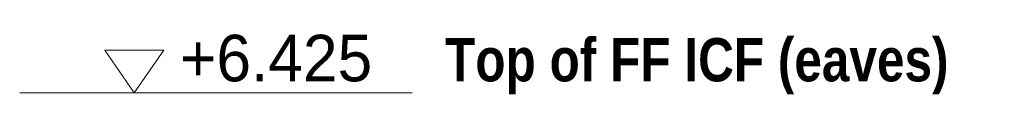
# Model space of a CAD drawing. Header units: millimetres. Extents: x -2200 to 20713, y -2973 to 10107.
# Tile 32 of 33: x 16953 to 20713, y 6417 to 6653. Entities that reach past the tile are written whole.
import ezdxf

# ---------------------------------------------------------------- set-up
doc = ezdxf.new("R2010")
doc.units = ezdxf.units.MM
for name, color, linetype in [('LINE-INK', 7, 'Continuous'), ('TEXT-INK', 7, 'Continuous'), ('TEXT-STEEL', 7, 'Continuous')]:
    doc.layers.add(name, color=color, linetype=linetype)
doc.styles.add('OpenSansCondensed-Bold', font='OpenSansCondensed-Bold.ttf')

msp = doc.modelspace()

# ---------------------------------------------------------------- linework, layer by layer
at = {"layer": 'LINE-INK', "lineweight": 5}
for p, q in [((16953, 6425), (17140.5, 6425)), ((17140.5, 6425), (17265.5, 6425)), ((17265.5, 6425), (18452.5, 6425))]:
    msp.add_line(p, q, dxfattribs=at)
msp.add_lwpolyline([(17390.5, 6425), (17278, 6587.5), (17503, 6587.5)], close=True, dxfattribs=at)

# ---------------------------------------------------------------- texts
at = {"layer": 'TEXT-INK'}
msp.add_text('+6.425', height=177.8, dxfattribs=at).set_placement((17565.5, 6468.8))
at = {"layer": 'TEXT-STEEL', "style": 'OpenSansCondensed-Bold'}
msp.add_text('Top of FF ICF (eaves)', height=165.1, dxfattribs=at).set_placement((18577.5, 6468.8))

doc.saveas('drawing.dxf')
